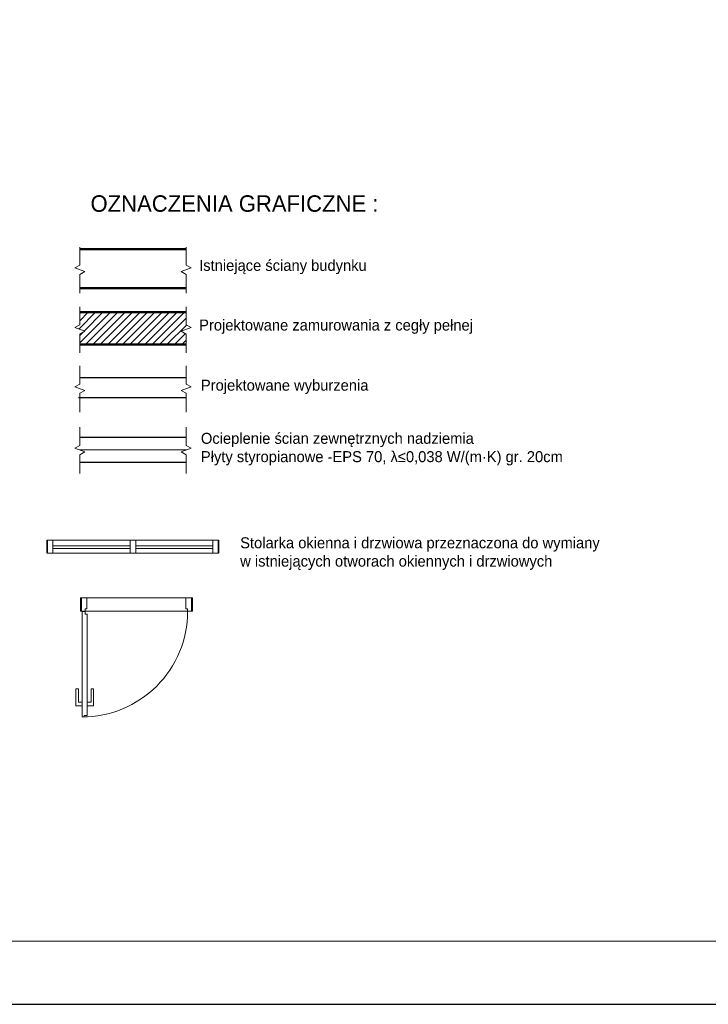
# Model space of a CAD drawing. Header units: millimetres. Extents: x -587 to 33545, y -26688 to 22494.
# Tile 181 of 256: x 12046 to 12515, y 8874 to 9546. Entities that reach past the tile are written whole.
import ezdxf
from ezdxf.lldxf.tags import DXFTag

# ---------------------------------------------------------------- set-up
doc = ezdxf.new("R2010")
doc.units = ezdxf.units.MM
doc.header["$MEASUREMENT"] = 0
doc.layers.add('a3', color=3, linetype='Continuous', lineweight=30, plot=False)
for name, color, linetype, lineweight in [('A_istniejące ściany', 7, 'Continuous', 35), ('A_okna wymieniane', 5, 'Continuous', 15), ('k_wyburzenia widoczne', 252, 'PNEUMATIC2', 30), ('l. przekrojowa', 1, 'Continuous', 30), ('l.wypełnien', 253, 'Continuous', 5), ('l.wypełnień', 7, 'Continuous', 5), ('linia 009', 7, 'Continuous', 9), ('linia 04', 7, 'Continuous', 50), ('Nowe_820-G Rysunki Obrazki_Nr_pióra__1', 7, 'Continuous', 13), ('Nowe_820-G Rysunki Obrazki_Nr_pióra__23', 7, 'Continuous', 15), ('wymiarowanie', 176, 'Continuous', 9)]:
    doc.layers.add(name, color=color, linetype=linetype, lineweight=lineweight)
doc.layers.add('linia widokowa 020', color=7, linetype='Continuous', lineweight=20, true_color=0x000000)
doc.linetypes.add('BATTING', pattern='A,0.00254,-2.54,[134,ltypeshp.shx,S=2.54,R=0,X=-2.54,Y=0],-5.08,[134,ltypeshp.shx,S=2.54,R=180,X=2.54,Y=0],-2.54', length=10.16254)
tags = doc.linetypes.add('ICAD_ISO03W100', pattern=[30, 12, -18]).pattern_tags.tags
tags[6:7] = [DXFTag(74, 4), DXFTag(75, 0), DXFTag(340, '0'), DXFTag(46, 1.0), DXFTag(50, 0.0), DXFTag(44, 0.0), DXFTag(45, 0.0)]
tags[4:5] = [DXFTag(74, 4), DXFTag(75, 0), DXFTag(340, '0'), DXFTag(46, 1.0), DXFTag(50, 0.0), DXFTag(44, 0.0), DXFTag(45, 0.0)]
doc.linetypes.add('PNEUMATIC2', pattern='A,0.5,-0.25,["//",Standard,S=0.2,R=0,X=-0.1,Y=-0.1],-0.25', length=1)

msp = doc.modelspace()

# ---------------------------------------------------------------- hatches: boundary and pattern name
at = {"layer": 'l.wypełnień'}
h = msp.add_hatch(dxfattribs=at)
h.set_pattern_fill('LINE', color=5, scale=1.125, angle=45, style=0)
h.set_pattern_definition([(45, (-117315.4815, 10865.538), (-2.52569703, 2.52569703), [])])
h.paths.add_polyline_path([(12162.54, 9335.91), (12159.14, 9337.68), (12159.14, 9346.28), (12086.56, 9346.28), (12086.56, 9337.68), (12083.17, 9335.91), (12090, 9333.38), (12086.56, 9331.42), (12086.56, 9324.23), (12159.14, 9324.23), (12159.14, 9331.42), (12155.71, 9333.38)])

# ---------------------------------------------------------------- linework, layer by layer
at = {"layer": 'a3'}
msp.add_lwpolyline([(13075.31, 8874.01), (13075.31, 11844.01), (7575.31, 11844.01), (7575.31, 8874.01), (13075.31, 8874.01)], dxfattribs=at)
at = {"layer": 'A_istniejące ściany', "color": 5}
for points in [[(12064.42, 9181.86), (12064.42, 9190.75)], [(12181.26, 9181.86), (12181.26, 9190.75)]]:
    msp.add_lwpolyline(points, dxfattribs=at)
at = {"layer": 'A_okna wymieniane', "color": 5, "linetype": 'ICAD_ISO03W100', "ltscale": 0.3}
msp.add_lwpolyline([(12086.99, 9151.43), (12163.49, 9151.43), (12163.49, 9142.43), (12086.99, 9142.43)], close=True, dxfattribs=at)
at = {"layer": 'A_okna wymieniane', "color": 5, "lineweight": 9}
for points in [[(12091.52, 9143.91), (12090.39, 9143.91), (12090.39, 9142.43), (12087.74, 9142.43), (12087.74, 9151.43), (12091.52, 9151.43), (12091.52, 9143.91)], [(12158.99, 9143.91), (12160.12, 9143.91), (12160.12, 9142.43), (12162.77, 9142.43), (12162.77, 9151.43), (12158.99, 9151.43), (12158.99, 9143.91)], [(12090.39, 9142), (12088.3, 9142), (12088.3, 9070.17), (12089.42, 9070.18), (12089.56, 9071.04), (12091.69, 9071.04), (12091.69, 9140.28), (12090.39, 9140.28), (12090.39, 9142)]]:
    msp.add_lwpolyline(points, dxfattribs=at)
at = {"layer": 'A_okna wymieniane', "color": 5}
for points in [[(12088.3, 9077.61), (12083.95, 9077.61), (12083.95, 9089.36), (12085.69, 9089.36), (12085.69, 9080.22), (12088.3, 9080.22)], [(12091.69, 9077.61), (12096.04, 9077.61), (12096.04, 9089.36), (12094.3, 9089.36), (12094.3, 9080.22), (12091.69, 9080.22)]]:
    msp.add_lwpolyline(points, dxfattribs=at)
at = {"layer": 'A_okna wymieniane', "color": 5, "linetype": 'ICAD_ISO03W100', "lineweight": 13, "ltscale": 0.3}
msp.add_arc((12088.3, 9142), 71.83, 269.94689, 359.99967, dxfattribs=at)
at = {"layer": 'k_wyburzenia widoczne', "ltscale": 20}
for p, q in [((12159.14, 9301.53), (12086.56, 9301.53)), ((12085.63, 9288.17), (12159.14, 9288.17))]:
    msp.add_line(p, q, dxfattribs=at)
at = {"layer": 'l. przekrojowa', "color": 5, "ltscale": 0.3}
for p, q in [((12159.12, 9260.74), (12086.56, 9260.74)), ((12159.12, 9243.87), (12086.56, 9243.87))]:
    msp.add_line(p, q, dxfattribs=at)
at = {"layer": 'l.wypełnien', "color": 5, "linetype": 'BATTING'}
msp.add_line((12086.56, 9252.31), (12159.1, 9252.31), dxfattribs=at)
at = {"layer": 'linia 009'}
for points in [[(12086.56, 9359.34), (12086.56, 9372.15), (12090, 9374.11), (12083.17, 9376.64), (12086.56, 9378.41), (12086.56, 9390.85)], [(12159.14, 9359.34), (12159.14, 9372.15), (12155.71, 9374.11), (12162.54, 9376.64), (12159.14, 9378.41), (12159.14, 9390.85)], [(12086.56, 9318.61), (12086.56, 9331.42), (12090, 9333.38), (12083.17, 9335.91), (12086.56, 9337.68), (12086.56, 9350.12)], [(12159.14, 9318.61), (12159.14, 9331.42), (12155.71, 9333.38), (12162.54, 9335.91), (12159.14, 9337.68), (12159.14, 9350.12)], [(12086.56, 9278.2), (12086.56, 9291.01), (12090, 9292.97), (12083.17, 9295.5), (12086.56, 9297.28), (12086.56, 9309.71)], [(12159.14, 9278.2), (12159.14, 9291.01), (12155.71, 9292.97), (12162.54, 9295.5), (12159.14, 9297.28), (12159.14, 9309.71)], [(12086.55, 9236.27), (12086.55, 9249.08), (12089.98, 9251.04), (12083.15, 9253.57), (12086.55, 9255.35), (12086.55, 9267.78)], [(12159.12, 9236.27), (12159.12, 9249.08), (12155.69, 9251.04), (12162.52, 9253.57), (12159.12, 9255.35), (12159.12, 9267.78)]]:
    msp.add_lwpolyline(points, dxfattribs=at)
at = {"layer": 'linia 04', "ltscale": 0.45}
for p, q in [((12159.14, 9389.26), (12086.56, 9389.26)), ((12086.56, 9362.71), (12159.14, 9362.71))]:
    msp.add_line(p, q, dxfattribs=at)
at = {"layer": 'linia 04', "color": 5, "ltscale": 0.45}
for p, q in [((12159.14, 9346.28), (12086.56, 9346.28)), ((12086.56, 9324.23), (12159.14, 9324.23))]:
    msp.add_line(p, q, dxfattribs=at)
at = {"layer": 'Nowe_820-G Rysunki Obrazki_Nr_pióra__1', "color": 5, "linetype": 'Continuous', "lineweight": 13}
for points in [[(12068.23, 9190.75), (12120.94, 9190.75)], [(12124.75, 9190.75), (12177.45, 9190.75)], [(12120.94, 9181.86), (12068.23, 9181.86)], [(12177.45, 9181.86), (12124.75, 9181.86)]]:
    msp.add_lwpolyline(points, dxfattribs=at)
at = {"layer": 'Nowe_820-G Rysunki Obrazki_Nr_pióra__23', "color": 5, "linetype": 'Continuous', "lineweight": 15}
for points in [[(12064.42, 9190.75), (12068.23, 9190.75)], [(12068.23, 9190.75), (12068.23, 9181.86)], [(12120.94, 9186.94), (12068.23, 9186.94)], [(12068.23, 9185.04), (12068.23, 9186.94)], [(12124.75, 9190.75), (12120.94, 9190.75)], [(12120.94, 9190.75), (12120.94, 9181.86)], [(12120.94, 9185.04), (12120.94, 9186.94)], [(12124.75, 9181.86), (12124.75, 9190.75)], [(12177.45, 9186.94), (12124.75, 9186.94)], [(12124.75, 9186.94), (12124.75, 9185.04)], [(12181.26, 9190.75), (12177.45, 9190.75)], [(12177.45, 9190.75), (12177.45, 9181.86)], [(12177.45, 9185.04), (12177.45, 9186.94)], [(12068.23, 9181.86), (12064.42, 9181.86)], [(12068.23, 9185.04), (12120.94, 9185.04)], [(12120.94, 9181.86), (12124.75, 9181.86)], [(12124.75, 9185.04), (12177.45, 9185.04)], [(12177.45, 9181.86), (12181.26, 9181.86)]]:
    msp.add_lwpolyline(points, dxfattribs=at)
at = {"layer": 'wymiarowanie', "color": 7}
msp.add_lwpolyline([(13026.2, 8917.05), (13026.2, 11788.83), (7624.42, 11788.83), (7624.42, 8917.05)], close=True, dxfattribs=at)

# ---------------------------------------------------------------- texts
at = {"layer": 'linia widokowa 020', "attachment_point": 1}
for s, insert, char_height, width in [('{\\fCentury Gothic|b0|i0|c238|p34;OZNACZENIA GRAFICZNE :}', (12093.93, 9426.14), 11.25, 388.9027), ('{\\fCentury Gothic|b0|i0|c238|p34;\\C7;Istniejące ściany budynku}', (12168.04, 9382.07), 7.5, 403.45), ('{\\fCentury Gothic|b0|i0|c238|p34;Projektowane zamurowania z cegły pełnej}', (12168.04, 9341.34), 7.5, 403.45), ('{\\fCentury Gothic|b0|i0|c238|p34;Projektowane wyburzenia }', (12169.24, 9300.28), 7.5, 403.45), ('{\\fCentury Gothic|b0|i0|c238|p34;Ocieplenie ścian zewnętrznych nadziemia\\PPłyty styropianowe -EPS 70, λ≤0,038 W/(m·K) gr. 20cm     }', (12169.24, 9264.02), 7.5, 403.45), ('{\\fCentury Gothic|b0|i0|c238|p34;Stolarka okienna i drzwiowa przeznaczona do wymiany \\Pw istniejących otworach okiennych i drzwiowych   }', (12196.02, 9192.74), 7.5, 403.45)]:
    msp.add_mtext(s, dxfattribs=dict(at, insert=insert, char_height=char_height, width=width))

doc.saveas('drawing.dxf')
